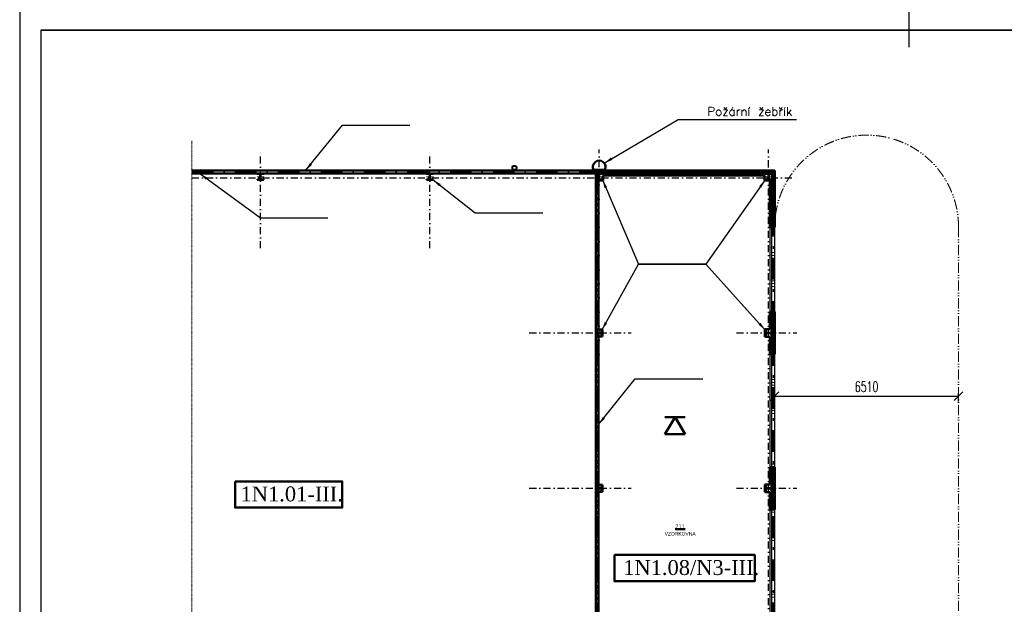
# Model space of a CAD drawing. Header units: millimetres. Extents: x 2886542 to 7567581, y -792623 to 134766.
# Tile 194 of 256: x 4614412 to 4649289, y -313163 to -292460. Entities that reach past the tile are written whole.
import ezdxf
from ezdxf.enums import TextEntityAlignment as Align

# ---------------------------------------------------------------- set-up
doc = ezdxf.new("R2010")
doc.units = ezdxf.units.MM
for name, pattern in [('ACAD_ISO04W100', [30, 24, -3, 0, -3]), ('ACAD_ISO12W100', [21, 12, -3, 0, -3, 0, -3]), ('DASHDOT', [1, 0.5, -0.25, 0, -0.25]), ('DASHDOTX2', [50.8, 25.4, -12.7, 0, -12.7])]:
    doc.linetypes.add(name, pattern=pattern)
for name, color, linetype, lineweight in [('CKIZOLACE', 1, 'Continuous', 18), ('CKOKNA', 1, 'Continuous', 18), ('CKPOPISM', 250, 'Continuous', 50), ('CKPOPISM_POPIS', 3, 'Continuous', 25), ('CKPROSTUPY_NADROVINOU', 7, 'DASHDOT', 25), ('CKRASTR', 7, 'DASHDOT', 18), ('CKSTENY_PODROVINOU', 7, 'Continuous', 25), ('CKSTENY_REZ', 6, 'Continuous', 50), ('CSPROFILY_OSY', 1, 'DASHDOT', 18), ('CSPROFILY_REZY', 4, 'Continuous', 50), ('Text obecně', 7, 'Continuous', 25), ('ZTI-DEŠŤOVÁ-KANALIZACE', 210, 'Continuous', 40)]:
    doc.layers.add(name, color=color, linetype=linetype, lineweight=lineweight)
doc.layers.add('požárničina', color=10, linetype='Continuous')
doc.layers.add('srafy', color=251, linetype='Continuous')
doc.styles.add('ARIAL', font='arial.ttf')
doc.styles.add('DVERE', font='SIMPLEX.shx', dxfattribs={"width": 0.65})
doc.styles.add('ROMANT', font='romant')
doc.styles.get("Standard").update_dxf_attribs({"font": 'arial.ttf'})
doc.linetypes.add('IZOLACE_POLYSTYREN_PENOVY', pattern='A,0.001,[228,CADKON.SHX,S=0.1,R=0,X=0,Y=0],-2', length=2.001)
doc.dimstyles.new('1_75', dxfattribs={"dimscale": 75, "dimtxt": 2.5, "dimasz": 2, "dimexe": 0.7, "dimexo": 0.625, "dimgap": 1, "dimtad": 1, "dimdec": 0, "dimrnd": 1, "dimtxsty": 'DVERE', "dimblk": 'OBLIQUE', "dimcen": 1.5, "dimclrd": 256, "dimclre": 256, "dimclrt": 4, "dimadec": 0, "dimazin": 0, "dimtm": 1e-09, "dimtfac": 1, "dimtdec": 0, "dimtix": 1, "dimtmove": 2, "dimatfit": 3, "dimldrblk": 'OBLIQUE', "dimfxl": 0, "dimarcsym": 0})
doc.dimstyles.new('úhlová', dxfattribs={"dimscale": 0.2, "dimtxt": 2.5, "dimasz": 1.5, "dimexe": 0, "dimexo": 3, "dimgap": 1, "dimtad": 1, "dimdec": 0, "dimzin": 0, "dimdsep": 46, "dimtxsty": 'ROMANT', "dimcen": 5, "dimclrd": 256, "dimclre": 256, "dimclrt": 7, "dimadec": 1, "dimazin": 0, "dimtfac": 1, "dimtdec": 0, "dimtix": 1, "dimtmove": 2, "dimatfit": 3, "dimfxl": 0, "dimtvp": 2, "dimtolj": 1, "dimtzin": 0, "dimarcsym": 0})
pattern_1 = [(45, (4537494.36, -339373.19), (-101.02788, 101.02788), []), (45, (4537561.71, -339373.19), (-101.02788, 101.02788), [])]

# ---------------------------------------------------------------- blocks, each defined once
blk = doc.blocks.new('CK_S_EXT_HEAHEA240')
for p, q in [((-120, 115), (120, 115)), ((-120, 115), (-120, 103)), ((-120, 103), (-24.75, 103)), ((-3.75, -82), (-3.75, 82)), ((3.75, -82), (3.75, 82)), ((120, 103), (24.75, 103)), ((120, 115), (120, 103)), ((-120, -115), (-120, -103)), ((-120, -103), (-24.75, -103)), ((-120, -115), (120, -115)), ((120, -103), (24.75, -103)), ((120, -115), (120, -103))]:
    blk.add_line(p, q)
for centre, start, end in [((-24.75, 82), 0, 90), ((24.75, 82), 90, 180), ((-24.75, -82), 270, 0), ((24.75, -82), 180, 270)]:
    blk.add_arc(centre, 21, start, end)
blk = doc.blocks.new('CK_S_EXT_HEAHEA200')
for p, q in [((-100, 95), (100, 95)), ((-100, 95), (-100, 85)), ((-100, 85), (-21.25, 85)), ((-3.25, -67), (-3.25, 67)), ((3.25, -67), (3.25, 67)), ((100, 85), (21.25, 85)), ((100, 95), (100, 85)), ((-100, -95), (-100, -85)), ((-100, -85), (-21.25, -85)), ((-100, -95), (100, -95)), ((100, -85), (21.25, -85)), ((100, -95), (100, -85))]:
    blk.add_line(p, q)
for centre, start, end in [((-21.25, 67), 0, 90), ((21.25, 67), 90, 180), ((-21.25, -67), 270, 0), ((21.25, -67), 180, 270)]:
    blk.add_arc(centre, 18, start, end)
blk = doc.blocks.new('CKBL2010716103017', base_point=(100311, 27942))
blk = doc.blocks.new('_Oblique')
at = {"color": 0, "linetype": 'ByBlock', "lineweight": -2}
blk.add_line((-0.5, -0.5), (0.5, 0.5), dxfattribs=at)
blk = doc.blocks.new('*D5173')
at = {"layer": 'Defpoints', "color": 0, "linetype": 'Continuous', "lineweight": 50}
for p in [(4647667, -305793), (4641157, -306303), (4647667, -306303)]:
    blk.add_point(p, dxfattribs=at)
at = {"layer": 'požárničina', "color": 7, "linetype": 'Continuous', "lineweight": -2}
for p, q in [((4641157, -305980), (4641157, -305688)), ((4647667, -305980), (4647667, -305688))]:
    blk.add_line(p, q, dxfattribs=at)
at = {"layer": 'požárničina', "color": 7, "lineweight": -2}
blk.add_line((4641157, -305793), (4647667, -305793), dxfattribs=at)
at = {"layer": 'požárničina', "color": 7, "linetype": 'Continuous', "lineweight": -2, "xscale": 300, "yscale": 300, "zscale": 300, "rotation": 180}
blk.add_blockref('_Oblique', (4641157, -305793), dxfattribs=at)
at = {"layer": 'požárničina', "color": 7, "linetype": 'Continuous', "lineweight": -2, "xscale": 300, "yscale": 300, "zscale": 300}
blk.add_blockref('_Oblique', (4647667, -305793), dxfattribs=at)
at = {"layer": 'požárničina', "color": 7, "linetype": 'Continuous', "lineweight": 9, "insert": (4644412, -305455), "char_height": 375, "attachment_point": 5, "style": 'DVERE'}
blk.add_mtext('6510', dxfattribs=at)

msp = doc.modelspace()

# ---------------------------------------------------------------- hatches: boundary and pattern name
at = {"layer": 'srafy'}
h = msp.add_hatch(dxfattribs=at)
h.set_pattern_fill('ANSI32', color=250, scale=15, style=0)
h.set_pattern_definition(pattern_1)
h.paths.add_polyline_path([(4634818.7, -298135), (4634818.7, -303555), (4634938.7, -303551.8), (4634938.7, -303435), (4634918.7, -303435), (4634918.7, -298135)])
h = msp.add_hatch(dxfattribs=at)
h.set_pattern_fill('ANSI32', color=250, scale=15, style=0)
h.set_pattern_definition(pattern_1)
edge = h.paths.add_edge_path()
edge.add_line((4634918.7, -303675), (4634938.7, -303675))
edge.add_line((4634938.7, -303675), (4634938.7, -303558.3))
edge.add_line((4634938.7, -303558.3), (4634871.7, -303558.3))
edge.add_arc((4634871.7, -303576.3), 18, 90, 180)
edge.add_line((4634853.7, -303576.3), (4634853.7, -303655))
edge.add_line((4634853.7, -303655), (4634843.7, -303655))
edge.add_line((4634843.7, -303655), (4634843.7, -303555))
edge.add_line((4634843.7, -303555), (4634818.7, -303555))
edge.add_line((4634818.7, -303555), (4634818.7, -309055))
edge.add_line((4634818.7, -309055), (4634843.7, -309055))
edge.add_line((4634843.7, -309055), (4634843.7, -308955))
edge.add_line((4634843.7, -308955), (4634853.7, -308955))
edge.add_line((4634853.7, -308955), (4634853.7, -309033.8))
edge.add_arc((4634871.7, -309033.8), 18, 180, 270)
edge.add_line((4634871.7, -309051.8), (4634938.7, -309051.8))
edge.add_line((4634938.7, -309051.8), (4634938.7, -308935))
edge.add_line((4634938.7, -308935), (4634918.7, -308935))
edge.add_line((4634918.7, -308935), (4634918.7, -303675))
h = msp.add_hatch(dxfattribs=at)
h.set_pattern_fill('ANSI32', color=250, scale=15, style=0)
h.set_pattern_definition(pattern_1)
edge = h.paths.add_edge_path()
edge.add_line((4634918.7, -309175), (4634938.7, -309175))
edge.add_line((4634938.7, -309175), (4634938.7, -309058.3))
edge.add_line((4634938.7, -309058.3), (4634871.7, -309058.3))
edge.add_arc((4634871.7, -309076.3), 18, 90, 180)
edge.add_line((4634853.7, -309076.3), (4634853.7, -309155))
edge.add_line((4634853.7, -309155), (4634843.7, -309155))
edge.add_line((4634843.7, -309155), (4634843.7, -309055))
edge.add_line((4634843.7, -309055), (4634818.7, -309055))
edge.add_line((4634818.7, -309055), (4634818.7, -314555))
edge.add_line((4634818.7, -314555), (4634843.7, -314555))
edge.add_line((4634843.7, -314555), (4634843.7, -314455))
edge.add_line((4634843.7, -314455), (4634853.7, -314455))
edge.add_line((4634853.7, -314455), (4634853.7, -314533.8))
edge.add_arc((4634871.7, -314533.8), 18, 180, 270)
edge.add_line((4634871.7, -314551.8), (4634938.7, -314551.8))
edge.add_line((4634938.7, -314551.8), (4634938.7, -314435))
edge.add_line((4634938.7, -314435), (4634918.7, -314435))
edge.add_line((4634918.7, -314435), (4634918.7, -309175))

# ---------------------------------------------------------------- linework, layer by layer
at = {"layer": 'CKIZOLACE', "color": 250, "linetype": 'IZOLACE_POLYSTYREN_PENOVY', "ltscale": 5}
for points in [[(4634818.7, -297855), (4641108.7, -297855), (4641108.7, -299805)], [(4641108.7, -304305), (4641108.7, -302805)], [(4641108.7, -309805), (4641108.7, -308305)]]:
    msp.add_lwpolyline(points, dxfattribs=at)
at = {"layer": 'CKOKNA', "color": 250}
for p, q in [((4641058.7, -299905), (4641058.7, -299805)), ((4641158.7, -299805), (4641058.7, -299805)), ((4641058.7, -300705), (4641058.7, -299905)), ((4641158.7, -299905), (4641058.7, -299905)), ((4641158.7, -299905), (4641158.7, -299805)), ((4641158.7, -300705), (4641158.7, -299905)), ((4641158.7, -300705), (4641058.7, -300705)), ((4641058.7, -300705), (4641058.7, -300805)), ((4641158.7, -300805), (4641058.7, -300805)), ((4641058.7, -300805), (4641058.7, -300905)), ((4641058.7, -301705), (4641058.7, -300905)), ((4641158.7, -300905), (4641058.7, -300905)), ((4641158.7, -300705), (4641158.7, -300805)), ((4641158.7, -300805), (4641158.7, -300905)), ((4641158.7, -301705), (4641158.7, -300905)), ((4641158.7, -301705), (4641058.7, -301705)), ((4641058.7, -301705), (4641058.7, -301805)), ((4641158.7, -301805), (4641058.7, -301805)), ((4641058.7, -301805), (4641058.7, -301905)), ((4641058.7, -302705), (4641058.7, -301905)), ((4641158.7, -301905), (4641058.7, -301905)), ((4641158.7, -301705), (4641158.7, -301805)), ((4641158.7, -301805), (4641158.7, -301905)), ((4641158.7, -302705), (4641158.7, -301905)), ((4641158.7, -302705), (4641058.7, -302705)), ((4641058.7, -302705), (4641058.7, -302805)), ((4641158.7, -302705), (4641158.7, -302805)), ((4641158.7, -302805), (4641058.7, -302805)), ((4641058.7, -304405), (4641058.7, -304305)), ((4641158.7, -304305), (4641058.7, -304305)), ((4641058.7, -305205), (4641058.7, -304405)), ((4641158.7, -304405), (4641058.7, -304405)), ((4641158.7, -304405), (4641158.7, -304305)), ((4641158.7, -305205), (4641158.7, -304405)), ((4641158.7, -305205), (4641058.7, -305205)), ((4641058.7, -305205), (4641058.7, -305305)), ((4641158.7, -305305), (4641058.7, -305305)), ((4641058.7, -305305), (4641058.7, -305405)), ((4641058.7, -306205), (4641058.7, -305405)), ((4641158.7, -305405), (4641058.7, -305405)), ((4641158.7, -305205), (4641158.7, -305305)), ((4641158.7, -305305), (4641158.7, -305405)), ((4641158.7, -306205), (4641158.7, -305405)), ((4641158.7, -306205), (4641058.7, -306205)), ((4641058.7, -306205), (4641058.7, -306305)), ((4641158.7, -306205), (4641158.7, -306305)), ((4641158.7, -306305), (4641058.7, -306305)), ((4641058.7, -306305), (4641058.7, -306405)), ((4641058.7, -307205), (4641058.7, -306405)), ((4641158.7, -306405), (4641058.7, -306405)), ((4641158.7, -306305), (4641158.7, -306405)), ((4641158.7, -307205), (4641158.7, -306405)), ((4641158.7, -307205), (4641058.7, -307205)), ((4641058.7, -307205), (4641058.7, -307305)), ((4641158.7, -307205), (4641158.7, -307305)), ((4641158.7, -307305), (4641058.7, -307305)), ((4641058.7, -307305), (4641058.7, -307405)), ((4641058.7, -308205), (4641058.7, -307405)), ((4641158.7, -307405), (4641058.7, -307405)), ((4641158.7, -307305), (4641158.7, -307405)), ((4641158.7, -308205), (4641158.7, -307405)), ((4641158.7, -308205), (4641058.7, -308205)), ((4641058.7, -308205), (4641058.7, -308305)), ((4641158.7, -308305), (4641058.7, -308305)), ((4641158.7, -308205), (4641158.7, -308305)), ((4641058.7, -309905), (4641058.7, -309805)), ((4641158.7, -309805), (4641058.7, -309805)), ((4641058.7, -310705), (4641058.7, -309905)), ((4641158.7, -309905), (4641058.7, -309905)), ((4641158.7, -309905), (4641158.7, -309805)), ((4641158.7, -310705), (4641158.7, -309905)), ((4641158.7, -310705), (4641058.7, -310705)), ((4641058.7, -310705), (4641058.7, -310805)), ((4641158.7, -310705), (4641158.7, -310805)), ((4641158.7, -310805), (4641058.7, -310805)), ((4641058.7, -310805), (4641058.7, -310905)), ((4641058.7, -311705), (4641058.7, -310905)), ((4641158.7, -310905), (4641058.7, -310905)), ((4641158.7, -310805), (4641158.7, -310905)), ((4641158.7, -311705), (4641158.7, -310905)), ((4641158.7, -311705), (4641058.7, -311705)), ((4641058.7, -311705), (4641058.7, -311805)), ((4641158.7, -311705), (4641158.7, -311805)), ((4641158.7, -311805), (4641058.7, -311805)), ((4641058.7, -311805), (4641058.7, -311905)), ((4641058.7, -312705), (4641058.7, -311905)), ((4641158.7, -311905), (4641058.7, -311905)), ((4641158.7, -311805), (4641158.7, -311905)), ((4641158.7, -312705), (4641158.7, -311905)), ((4641158.7, -312705), (4641058.7, -312705)), ((4641058.7, -312705), (4641058.7, -312805)), ((4641158.7, -312805), (4641058.7, -312805)), ((4641058.7, -312805), (4641058.7, -312905)), ((4641158.7, -312705), (4641158.7, -312805)), ((4641158.7, -312805), (4641158.7, -312905)), ((4641058.7, -313705), (4641058.7, -312905)), ((4641158.7, -312905), (4641058.7, -312905)), ((4641158.7, -313705), (4641158.7, -312905))]:
    msp.add_line(p, q, dxfattribs=at)
at = {"layer": 'CKPROSTUPY_NADROVINOU', "color": 0, "ltscale": 500}
for p, q in [((4622938.7, -300555), (4622938.7, -297055)), ((4628938.7, -300555), (4628938.7, -297055)), ((4634938.7, -304688.3), (4634938.7, -297055)), ((4640938.7, -332696), (4640938.7, -297055)), ((4620512.3, -298055), (4641938.7, -298055)), ((4632463.9, -303555), (4636072.1, -303555)), ((4639805.4, -303555), (4641938.7, -303555)), ((4632463.9, -309055), (4636072.1, -309055)), ((4639805.4, -309055), (4641938.7, -309055))]:
    msp.add_line(p, q, dxfattribs=at)
at = {"layer": 'CKRASTR', "color": 250}
for p, q in [((4620512.3, -296748.9), (4620512.3, -322667.9)), ((4634938.7, -310188.3), (4634938.7, -307921.7))]:
    msp.add_line(p, q, dxfattribs=at)
at = {"layer": 'CKSTENY_PODROVINOU', "color": 250}
for p, q in [((4634818.7, -297805), (4641158.7, -297805)), ((4634818.7, -297905), (4634818.7, -297805)), ((4641158.7, -297805), (4641158.7, -299805)), ((4634818.7, -297905), (4641058.7, -297905)), ((4641058.7, -297905), (4641058.7, -299805)), ((4640983.7, -299805), (4640983.7, -302804.9)), ((4641058.7, -302805), (4641058.7, -299805)), ((4641058.7, -299805), (4641158.7, -299805)), ((4641158.7, -302805), (4641158.7, -299805)), ((4641058.7, -304305), (4641058.7, -302805)), ((4641058.7, -302805), (4641158.7, -302805)), ((4640983.7, -304305), (4640983.7, -308305)), ((4641058.7, -308305), (4641058.7, -304305)), ((4641058.7, -304305), (4641158.7, -304305)), ((4641158.7, -308305), (4641158.7, -304305)), ((4641058.7, -309805), (4641058.7, -308305)), ((4641058.7, -308305), (4641158.7, -308305)), ((4640983.7, -309805), (4640983.7, -313805)), ((4641058.7, -313805), (4641058.7, -309805)), ((4641058.7, -309805), (4641158.7, -309805)), ((4641158.7, -313805), (4641158.7, -309805))]:
    msp.add_line(p, q, dxfattribs=at)
at = {"layer": 'CKSTENY_REZ', "color": 250}
for p, q in [((4641158.7, -297805), (4620512.3, -297805)), ((4634818.7, -297905), (4634818.7, -297805)), ((4641158.7, -299805), (4641158.7, -297805)), ((4641058.7, -297905), (4620512.3, -297905)), ((4634818.7, -297905), (4634918.7, -297905)), ((4634818.7, -319975), (4634818.7, -297905)), ((4634918.7, -303435), (4634918.7, -298135)), ((4634918.7, -298155), (4635078.7, -298155)), ((4635078.7, -298155), (4635078.7, -297980)), ((4635078.7, -297980), (4640798.7, -297980)), ((4640798.7, -298155), (4640798.7, -297980)), ((4640983.7, -298155), (4640798.7, -298155)), ((4640983.7, -298155), (4640983.7, -299805)), ((4641058.7, -299805), (4641058.7, -297905)), ((4640983.7, -299805), (4641058.7, -299805)), ((4641158.7, -299805), (4641058.7, -299805)), ((4641058.7, -302805), (4640983.7, -302804.9)), ((4640983.7, -302804.9), (4640983.7, -303415)), ((4641058.7, -304305), (4641058.7, -302805)), ((4641158.7, -302805), (4641058.7, -302805)), ((4641158.7, -304305), (4641158.7, -302805)), ((4640983.7, -303415), (4640803.7, -303415)), ((4640803.7, -303415), (4640803.7, -303695)), ((4634918.7, -303435), (4635053.7, -303435)), ((4635053.7, -303675), (4634918.7, -303675)), ((4634918.7, -308935), (4634918.7, -303675)), ((4635053.7, -303435), (4635053.7, -303675)), ((4640803.7, -303695), (4640983.7, -303695)), ((4640983.7, -303695), (4640983.7, -304305)), ((4640983.7, -304305), (4641058.7, -304305)), ((4641158.7, -304305), (4641058.7, -304305)), ((4641058.7, -308305), (4640983.7, -308305)), ((4640983.7, -308305), (4640983.7, -308915)), ((4641058.7, -309805), (4641058.7, -308305)), ((4641158.7, -308305), (4641058.7, -308305)), ((4641158.7, -309805), (4641158.7, -308305)), ((4634918.7, -308935), (4635053.7, -308935)), ((4635053.7, -308935), (4635053.7, -309175)), ((4640983.7, -308915), (4640803.7, -308915)), ((4640803.7, -308915), (4640803.7, -309195)), ((4635053.7, -309175), (4634918.7, -309175)), ((4634918.7, -314435), (4634918.7, -309175)), ((4640803.7, -309195), (4640983.7, -309195)), ((4640983.7, -309195), (4640983.7, -309805)), ((4640983.7, -309805), (4641058.7, -309805)), ((4641158.7, -309805), (4641058.7, -309805))]:
    msp.add_line(p, q, dxfattribs=at)
at = {"layer": 'CSPROFILY_OSY', "color": 250}
for p, q in [((4623068.7, -298020), (4622808.7, -298020)), ((4622938.7, -297860), (4622938.7, -298145)), ((4629068.7, -298020), (4628808.7, -298020)), ((4628938.7, -297860), (4628938.7, -298145)), ((4635068.7, -298020), (4634808.7, -298020)), ((4634938.7, -297860), (4634938.7, -298145)), ((4641068.7, -298020), (4640808.7, -298020)), ((4640938.7, -297860), (4640938.7, -298145)), ((4640938.7, -303405), (4640938.7, -303705)), ((4635043.7, -303555), (4634833.7, -303555)), ((4634938.7, -303665), (4634938.7, -303445)), ((4640793.7, -303555), (4641063.7, -303555)), ((4634938.7, -309165), (4634938.7, -308945)), ((4640938.7, -308905), (4640938.7, -309205)), ((4635043.7, -309055), (4634833.7, -309055)), ((4640793.7, -309055), (4641063.7, -309055))]:
    msp.add_line(p, q, dxfattribs=at)
at = {"layer": 'požárničina', "color": 1, "linetype": 'Continuous', "lineweight": 50}
msp.add_line((4634734.8, -297781), (4635142.7, -297781), dxfattribs=at)
at = {"layer": 'požárničina', "linetype": 'DASHDOTX2', "lineweight": 60, "ltscale": 30}
for p, q in [((4620510.8, -297855), (4641108.7, -297855)), ((4634866.3, -297855), (4634866.3, -320255.6)), ((4641108.7, -297855), (4641108.7, -320254.9))]:
    msp.add_line(p, q, dxfattribs=at)
at = {"layer": 'požárničina', "linetype": 'ACAD_ISO12W100', "lineweight": 0, "ltscale": 30}
msp.add_line((4647667.2, -299803), (4647667.2, -318303), dxfattribs=at)
at = {"layer": 'požárničina', "linetype": 'ACAD_ISO04W100', "lineweight": 50, "ltscale": 50, "extrusion": (0, 0, -1)}
for p, q in [((4637259.1, -307137.4), (4637624.3, -306530.6)), ((4637259.1, -306530.6), (4637989.5, -306530.6)), ((4637989.5, -307137.4), (4637624.3, -306530.6)), ((4637259.1, -307137.4), (4637989.5, -307137.4))]:
    msp.add_line(p, q, dxfattribs=at)
at = {"layer": 'požárničina', "color": 1, "linetype": 'Continuous', "lineweight": 50}
for points in [[(4622039.5, -308810), (4625837.3, -308810), (4625837.3, -309740.8), (4622039.5, -309740.8)], [(4635476.4, -311416.5), (4640451.1, -311416.5), (4640451.1, -312347.2), (4635476.4, -312347.2)]]:
    msp.add_lwpolyline(points, close=True, dxfattribs=at)
at = {"layer": 'požárničina', "linetype": 'ACAD_ISO12W100', "lineweight": 0, "ltscale": 30}
msp.add_arc((4644412.2, -299803), 3255, 0, 180, dxfattribs=at)
at = {"layer": 'požárničina', "color": 1, "linetype": 'Continuous', "lineweight": 50}
msp.add_arc((4634938.7, -297678.6), 228.2, 333.32908, 206.67092, dxfattribs=at)
at = {"layer": 'Text obecně'}
for p, q in [((4614412.2, -292085), (4614412.2, -336834)), ((4645911.4, -292085), (4645911.4, -293434.1)), ((4615162.1, -292835), (4645911.4, -292835)), ((4645911.4, -292835), (4615162.1, -292835)), ((4645911.4, -292835), (4615162.1, -292835)), ((4615162.1, -292835), (4645911.4, -292835)), ((4645911.4, -292835), (4615162.1, -292835)), ((4645911.4, -292835), (4615162.1, -292835)), ((4615162.1, -292835), (4645911.4, -292835)), ((4645911.4, -292835), (4615162.1, -292835)), ((4645911.4, -292835), (4615162.1, -292835)), ((4615162.1, -292835), (4645911.4, -292835)), ((4645911.4, -292835), (4615162.1, -292835)), ((4645911.4, -292835), (4615162.1, -292835)), ((4645161.4, -292835), (4615162.1, -292835)), ((4615162.1, -292835), (4645911.4, -292835)), ((4645911.4, -292835), (4615162.1, -292835)), ((4645911.4, -292835), (4615162.1, -292835)), ((4615162.1, -292835), (4615162.1, -336084)), ((4615162.1, -292835), (4615162.1, -336084)), ((4615162.1, -292835), (4615162.1, -336084)), ((4676660.7, -292835), (4645911.4, -292835)), ((4645911.4, -292835), (4676660.7, -292835)), ((4645911.4, -292835), (4676660.7, -292835)), ((4646661.4, -292835), (4676660.7, -292835))]:
    msp.add_line(p, q, dxfattribs=at)
at = {"layer": 'ZTI-DEŠŤOVÁ-KANALIZACE', "color": 250}
msp.add_circle((4631938.1, -297705), 75, dxfattribs=at)

# ---------------------------------------------------------------- block references
at = {"layer": 'CKPOPISM', "color": 250}
ref = msp.add_blockref('CKBL2010716103017', (4637805.7, -310728.1), dxfattribs=dict(at, xscale=0.5, yscale=0.5, zscale=0.5))
ref.add_attrib('JMENO', 'VZORKOVNA', dxfattribs={"layer": 'CKPOPISM_POPIS', "height": 125}).set_placement((4637805.7, -310728.1), align=Align.CENTER)
ref.add_attrib('CISLO', '%%U211', dxfattribs={"height": 150, "style": 'ARIAL'}).set_placement((4637805.7, -310478.1), align=Align.CENTER)
at = {"layer": 'CSPROFILY_REZY', "color": 250}
for name, p, rotation in [('CK_S_EXT_HEAHEA240', (4622938.7, -298020), 180), ('CK_S_EXT_HEAHEA240', (4628938.7, -298020), 180), ('CK_S_EXT_HEAHEA240', (4634938.7, -298020), 180), ('CK_S_EXT_HEAHEA240', (4640938.7, -298020), 180), ('CK_S_EXT_HEAHEA200', (4634938.7, -303555), 90), ('CK_S_EXT_HEAHEA240', (4640938.7, -303555), 270), ('CK_S_EXT_HEAHEA200', (4634938.7, -309055), 90), ('CK_S_EXT_HEAHEA240', (4640938.7, -309055), 270)]:
    msp.add_blockref(name, p, dxfattribs=dict(at, rotation=rotation))

# ---------------------------------------------------------------- texts
at = {"layer": 'požárničina', "color": 1, "lineweight": 30, "insert": (4641781.8, -295554.1), "char_height": 307.125, "width": 715494.708, "attachment_point": 3}
msp.add_mtext('{\\Ftxt,bigfont|c238;Požární žebřík}', dxfattribs=at)
at = {"layer": 'požárničina', "linetype": 'DASHDOTX2', "lineweight": 50, "ltscale": 30, "char_height": 526.848, "width": 4917.595, "attachment_point": 1}
for s, insert in [('{\\fTimes New Roman|b0|i0|c238|p18;1N1.01-III.}', (4622236.1, -308991.6)), ('{\\fTimes New Roman|b0|i0|c238|p18;1N1.08/N3-III.}', (4635790.7, -311598))]:
    msp.add_mtext(s, dxfattribs=dict(at, insert=insert))

# ---------------------------------------------------------------- dimensions: what is measured, and where the dimension line sits
at = {"layer": 'požárničina', "color": 7, "linetype": 'Continuous', "lineweight": 9}
dim = msp.add_linear_dim(base=(4647667.2, -305792.7), p1=(4641157.2, -306303), p2=(4647667.2, -306303), dimstyle='1_75', override={"dimscale": 150, "dimclrd": 7, "dimclre": 7, "dimclrt": 7, "dimfxl": 1.25, "dimfxlon": 1, "dimtfill": 1, "dimtfillclr": 256}, dxfattribs=at)
dim.commit()
dim.dimension.update_dxf_attribs({"geometry": '*D5173', "text_midpoint": (4644412.2, -305455.2)})

# ---------------------------------------------------------------- leaders
at = {"layer": 'požárničina'}
for points in [[(4635118.2, -297537.6), (4637739.8, -295994.1), (4641932.5, -295994.1)], [(4624540.5, -297803), (4625841.2, -296193.2), (4628234.5, -296193.2)], [(4620789.2, -297910.6), (4622937.2, -299474.9), (4625330.5, -299474.9)], [(4629057.2, -298133), (4630544, -299304.4), (4632937.2, -299304.4)], [(4635057.2, -298133), (4636327.6, -301120.2), (4638720.8, -301120.2)], [(4640817.2, -298133), (4638720.8, -301120.2), (4636327.6, -301120.2)], [(4635032.2, -303453), (4636327.6, -301120.2), (4638720.8, -301120.2)], [(4640822.2, -303453), (4638720.8, -301120.2), (4636327.6, -301120.2)], [(4634917.2, -306792.6), (4636217.9, -305182.8), (4638611.2, -305182.8)]]:
    msp.add_leader(points, dimstyle='úhlová', override={"dimasz": 1500, "dimgap": 1, "dimtad": 0}, dxfattribs=at)

doc.saveas('drawing.dxf')
